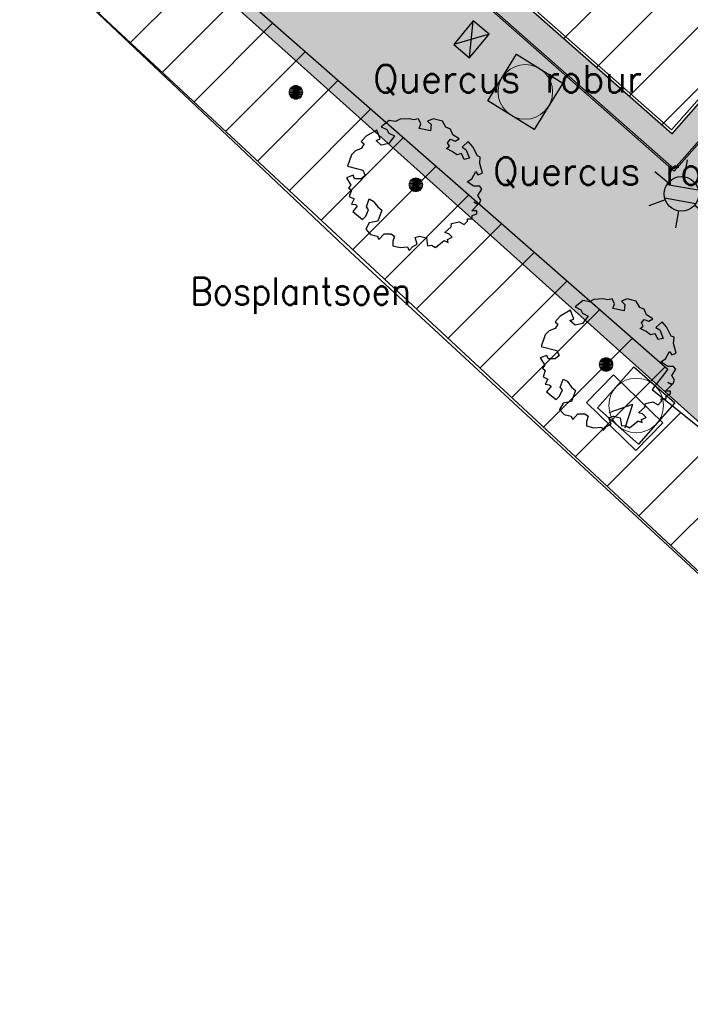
# Model space of a CAD drawing. Header units: metres. Extents: x 102852 to 106916, y 385458 to 392749.
# Tile 14 of 47: x 105008 to 105032, y 388115 to 388151. Entities that reach past the tile are written whole.
import ezdxf
from ezdxf.enums import TextEntityAlignment as Align

# ---------------------------------------------------------------- set-up
doc = ezdxf.new("R2010")
doc.units = ezdxf.units.M
for name, color, linetype, lineweight in [('0-ATLETIEK', 31, 'Continuous', 30), ('0-BEPLANTING', 14, 'Continuous', 30), ('0-VERHARDING', 9, 'Continuous', 30), ('_alg-maatvoering', 7, 'Continuous', 0), ('B-WE-GR-BOOM-S', 90, 'Continuous', 30), ('B-WE-GR-STRUIK-G', 90, 'Continuous', 13), ('B-WE-IE-OV-LICHTMAST-S', 40, 'Continuous', 30), ('B-WE-KL-DATA_CAI_KAST-S', 90, 'Continuous', 30), ('B-WE-RI-HWA_KOLK_STRAATKOLK-S', 150, 'Continuous', 30), ('B-WE-RI-INSPECTIEPUT_ALGEMEEN-S', 7, 'Continuous', 30), ('Bomen', 84, 'Continuous', 0), ('Boomsoort', 10, 'Continuous', 0), ('X-XX-AL-TEKENBLAD_HULPLIJN-G', 31, 'Continuous', 25)]:
    doc.layers.add(name, color=color, linetype=linetype, lineweight=lineweight)
doc.layers.add('B-10', color=60, linetype='Continuous')
doc.layers.add('B-6', color=60, linetype='Continuous')
doc.styles.add('NLCS-ISO', font='NLCS-ISO.ttf')
doc.styles.add('NLCS-ISO-M200-T25', font='NLCS-ISO.ttf', dxfattribs={"height": 0.5})
doc.styles.add('Style-STANDARD', font='STANDARD.shx')
doc.styles.add('Style-txt', font='txt.shx')

# ---------------------------------------------------------------- blocks, each defined once
blk = doc.blocks.new('Straatkolk 300x450')
at = {"layer": 'B-WE-RI-HWA_KOLK_STRAATKOLK-S'}
for p, q in [((-1.125, -0.75), (1.125, 0.75)), ((1.125, -0.75), (-1.125, 0.75))]:
    blk.add_line(p, q, dxfattribs=at)
blk.add_3dface([(-1.125, -0.75), (1.125, -0.75), (1.125, 0.75), (-1.125, 0.75)], dxfattribs=at)
blk = doc.blocks.new('B-SRI-PUT_VWA-SO')
at = {"lineweight": 0}
blk.add_circle((0, 0), 2, dxfattribs=at)
blk.add_3dface([(-2, 2), (2, 2), (2, -2), (-2, -2)])
blk.add_3dface([(2, -2), (2, 2), (-2, 2), (-2, -2)], dxfattribs=at)
blk = doc.blocks.new('SGR-BOOM_06_8')
at = {"linetype": 'Continuous', "flags": 128}
blk.add_lwpolyline([(2.698, 3.52), (2.53, 3.939), (2.197, 4.064), (1.945, 4.524), (1.273, 4.692), (0.855, 4.524), (1.108, 4.273), (1.064, 3.812), (0.228, 3.98), (0.352, 4.315), (0.184, 4.692), (-0.15, 4.609), (-0.486, 4.692), (-1.155, 4.65), (-1.491, 4.483), (-1.952, 4.565), (-2.539, 4.105), (-2.12, 3.896), (-1.994, 3.644), (-1.575, 3.435), (-1.994, 2.89), (-2.539, 2.766), (-2.915, 3.099), (-2.62, 3.217), (-2.873, 3.855), (-3.628, 3.435), (-4.004, 3.016), (-3.794, 2.848), (-4.004, 2.514), (-4.425, 2.346), (-4.717, 2.054), (-5.01, 1.214), (-3.88, 0.921), (-3.712, 0.544), (-4.004, 0.293), (-4.507, 0.293), (-4.602, 0.556), (-5.093, 0.376), (-4.758, -0.168), (-4.925, -0.377), (-4.717, -0.545), (-4.884, -1.006), (-4.532, -1.182), (-4.717, -1.551), (-4.424, -1.592), (-4.293, -1.707), (-4.619, -2.107), (-3.921, -2.682), (-3.668, -2.431), (-3.46, -1.97), (-3.627, -1.761), (-3.419, -1.174), (-3.124, -1.342), (-2.788, -1.761), (-2.496, -2.01), (-2.788, -2.808), (-3.419, -2.932), (-3.668, -3.394), (-3.333, -3.771), (-2.832, -3.897), (-2.769, -4.022), (-2.706, -4.148), (-2.328, -3.729), (-1.826, -3.729), (-1.575, -3.897), (-1.699, -4.273), (-1.699, -4.609), (-1.154, -4.736), (-0.61, -4.692), (-0.486, -4.945), (-0.233, -4.65), (0.101, -4.483), (-0.059, -4.007), (0.269, -3.896), (0.773, -4.023), (0.856, -4.609), (1.149, -4.565), (1.442, -4.736), (2.071, -4.232), (2.365, -4.356), (2.322, -4.147), (2.657, -3.98), (2.406, -3.728), (2.113, -3.644), (2.574, -3.226), (2.615, -2.975), (3.16, -2.848), (3.538, -3.058), (3.787, -2.807), (3.77, -2.633), (4.123, -2.633), (4.123, -2.387), (4.459, -2.263), (4.459, -2.054), (4.082, -2.054), (4.543, -1.591), (4.25, -1.425), (4.627, -1.55), (4.752, -1.257), (4.543, -0.921), (4.835, -0.461), (4.668, -0.252), (4.25, -0.252), (3.746, 0.085), (4.082, 0.294), (4.375, 0.838), (4.543, 0.589), (4.876, 0.713), (4.667, 1.425), (4.711, 1.886), (4.5, 1.97), (4.164, 2.64), (3.828, 3.013), (3.374, 2.604), (3.663, 2.431), (3.914, 1.802), (3.537, 1.718), (3.327, 2.136), (2.991, 2.054), (2.657, 2.305), (2.238, 2.514), (2.447, 2.682), (2.321, 2.932), (2.53, 3.184), (2.866, 3.059), (3.159, 3.227)], close=True, dxfattribs=at)
blk.add_circle((0, 0), 0.15)
at = {"style": 'NLCS-ISO-M200-T25'}
blk.add_attdef('TYPE', (0, 0), '', height=1.8, dxfattribs=at)
blk = doc.blocks.new('SKL-DATA_TERREINKAST-SO_4')
for q in [(-0.819, 0.805), (0.819, 0.805)]:
    blk.add_line((0, -0.843), q)
blk.add_3dface([(2.52, 1.412), (-2.52, 1.412), (-2.52, -1.412), (2.52, -1.412)])
at = {"style": 'NLCS-ISO'}
blk.add_attdef('TYPE', text='', height=1.75, rotation=360, dxfattribs=at).set_placement((-0.172, 3.443), align=Align.MIDDLE_CENTER)
blk = doc.blocks.new('B-SIE-WEG_LICHTMAST-SO_4_1')
at = {"ltscale": 0.1}
for p, q in [((0, 1.266), (0, 2.531)), ((-1.096, 0.633), (-2.192, 1.266)), ((1.096, 0.633), (2.192, 1.266)), ((-1.096, -0.633), (-2.192, -1.266)), ((1.096, -0.633), (2.192, -1.266)), ((0, -1.266), (0, -2.531))]:
    blk.add_line(p, q, dxfattribs=at)
at = {"flags": 128}
for points in [[(-1.163, 0.5), (1.163, 0.5)], [(-1.163, -0.5), (1.163, -0.5)]]:
    blk.add_lwpolyline(points, dxfattribs=at)
at = {"ltscale": 0.1}
blk.add_circle((0, 0), 1.266, dxfattribs=at)
at = {"style": 'NLCS-ISO'}
blk.add_attdef('TYPE', text='', height=1.8, dxfattribs=at).set_placement((0, 2.531), align=Align.BOTTOM_CENTER)
blk = doc.blocks.new('SKL-DATA_TERREINKAST-SO_4_1')
for q in [(-0.819, 0.805), (0.819, 0.805)]:
    blk.add_line((0, -0.843), q)
blk.add_3dface([(2.52, 1.412), (-2.52, 1.412), (-2.52, -1.412), (2.52, -1.412)])
at = {"style": 'NLCS-ISO'}
blk.add_attdef('TYPE', text='', height=1.75, rotation=360, dxfattribs=at).set_placement((-0.172, 3.443), align=Align.MIDDLE_CENTER)
blk = doc.blocks.new('MPOLYGON_262')
at = {"layer": 'Bomen', "flags": 128}
for points in [[(105022.108, 388145.251), (105022.103, 388145.202), (105022.603, 388145.202)], [(105022.103, 388145.202), (105022.108, 388145.153), (105022.598, 388145.153)], [(105022.103, 388145.202), (105022.603, 388145.202), (105022.598, 388145.153)], [(105022.122, 388145.298), (105022.108, 388145.251), (105022.598, 388145.251)], [(105022.108, 388145.251), (105022.598, 388145.251), (105022.603, 388145.202)], [(105022.108, 388145.153), (105022.122, 388145.106), (105022.584, 388145.106)], [(105022.108, 388145.153), (105022.598, 388145.153), (105022.584, 388145.106)], [(105022.145, 388145.341), (105022.122, 388145.298), (105022.584, 388145.298)], [(105022.122, 388145.298), (105022.584, 388145.298), (105022.598, 388145.251)], [(105022.122, 388145.106), (105022.145, 388145.063), (105022.561, 388145.063)], [(105022.122, 388145.106), (105022.584, 388145.106), (105022.561, 388145.063)], [(105022.176, 388145.379), (105022.145, 388145.341), (105022.561, 388145.341)], [(105022.145, 388145.341), (105022.561, 388145.341), (105022.584, 388145.298)], [(105022.214, 388145.41), (105022.176, 388145.379), (105022.53, 388145.379)], [(105022.176, 388145.379), (105022.53, 388145.379), (105022.561, 388145.341)], [(105022.257, 388145.433), (105022.214, 388145.41), (105022.492, 388145.41)], [(105022.214, 388145.41), (105022.492, 388145.41), (105022.53, 388145.379)], [(105022.304, 388145.447), (105022.257, 388145.433), (105022.448, 388145.433)], [(105022.257, 388145.433), (105022.448, 388145.433), (105022.492, 388145.41)], [(105022.353, 388145.452), (105022.304, 388145.447), (105022.402, 388145.447)], [(105022.304, 388145.447), (105022.402, 388145.447), (105022.448, 388145.433)], [(105022.145, 388145.063), (105022.176, 388145.025), (105022.53, 388145.025)], [(105022.145, 388145.063), (105022.561, 388145.063), (105022.53, 388145.025)], [(105022.176, 388145.025), (105022.214, 388144.994), (105022.492, 388144.994)], [(105022.176, 388145.025), (105022.53, 388145.025), (105022.492, 388144.994)], [(105022.214, 388144.994), (105022.257, 388144.971), (105022.448, 388144.971)], [(105022.214, 388144.994), (105022.492, 388144.994), (105022.448, 388144.971)], [(105022.257, 388144.971), (105022.304, 388144.957), (105022.402, 388144.957)], [(105022.257, 388144.971), (105022.448, 388144.971), (105022.402, 388144.957)], [(105022.304, 388144.957), (105022.402, 388144.957), (105022.353, 388144.952)]]:
    blk.add_lwpolyline(points, close=True, dxfattribs=at)
at = {"layer": 'Bomen', "color": 74, "true_color": 0x55aa00, "flags": 128}
for points in [[(105022.103, 388145.202), (105022.108, 388145.251)], [(105022.108, 388145.153), (105022.103, 388145.202)], [(105022.108, 388145.251), (105022.122, 388145.298)], [(105022.122, 388145.106), (105022.108, 388145.153)], [(105022.122, 388145.298), (105022.145, 388145.341)], [(105022.145, 388145.063), (105022.122, 388145.106)], [(105022.145, 388145.341), (105022.176, 388145.379)], [(105022.176, 388145.379), (105022.214, 388145.41)], [(105022.214, 388145.41), (105022.257, 388145.433)], [(105022.257, 388145.433), (105022.304, 388145.447)], [(105022.304, 388145.447), (105022.353, 388145.452)], [(105022.353, 388145.452), (105022.402, 388145.447)], [(105022.402, 388145.447), (105022.448, 388145.433)], [(105022.448, 388145.433), (105022.492, 388145.41)], [(105022.492, 388145.41), (105022.53, 388145.379)], [(105022.53, 388145.379), (105022.561, 388145.341)], [(105022.561, 388145.341), (105022.584, 388145.298)], [(105022.584, 388145.106), (105022.561, 388145.063)], [(105022.584, 388145.298), (105022.598, 388145.251)], [(105022.598, 388145.153), (105022.584, 388145.106)], [(105022.598, 388145.251), (105022.603, 388145.202)], [(105022.603, 388145.202), (105022.598, 388145.153)], [(105022.176, 388145.025), (105022.145, 388145.063)], [(105022.214, 388144.994), (105022.176, 388145.025)], [(105022.257, 388144.971), (105022.214, 388144.994)], [(105022.304, 388144.957), (105022.257, 388144.971)], [(105022.353, 388144.952), (105022.304, 388144.957)], [(105022.402, 388144.957), (105022.353, 388144.952)], [(105022.448, 388144.971), (105022.402, 388144.957)], [(105022.492, 388144.994), (105022.448, 388144.971)], [(105022.53, 388145.025), (105022.492, 388144.994)], [(105022.561, 388145.063), (105022.53, 388145.025)]]:
    blk.add_lwpolyline(points, dxfattribs=at)
at = {"layer": 'Bomen'}
for points in [[(105022.108, 388145.251), (105022.103, 388145.202), (105022.603, 388145.202)], [(105022.122, 388145.298), (105022.108, 388145.251), (105022.598, 388145.251)], [(105022.108, 388145.251), (105022.598, 388145.251), (105022.603, 388145.202)], [(105022.145, 388145.341), (105022.122, 388145.298), (105022.584, 388145.298)], [(105022.122, 388145.298), (105022.584, 388145.298), (105022.598, 388145.251)], [(105022.176, 388145.379), (105022.145, 388145.341), (105022.561, 388145.341)], [(105022.145, 388145.341), (105022.561, 388145.341), (105022.584, 388145.298)], [(105022.214, 388145.41), (105022.176, 388145.379), (105022.53, 388145.379)], [(105022.176, 388145.379), (105022.53, 388145.379), (105022.561, 388145.341)], [(105022.257, 388145.433), (105022.214, 388145.41), (105022.492, 388145.41)], [(105022.214, 388145.41), (105022.492, 388145.41), (105022.53, 388145.379)], [(105022.304, 388145.447), (105022.257, 388145.433), (105022.448, 388145.433)], [(105022.257, 388145.433), (105022.448, 388145.433), (105022.492, 388145.41)], [(105022.353, 388145.452), (105022.304, 388145.447), (105022.402, 388145.447)], [(105022.304, 388145.447), (105022.402, 388145.447), (105022.448, 388145.433)]]:
    blk.add_solid(points, dxfattribs=at)
at = {"layer": 'Bomen', "extrusion": (0, 0, -1)}
for points in [[(-105022.103, 388145.202), (-105022.108, 388145.153), (-105022.598, 388145.153)], [(-105022.103, 388145.202), (-105022.603, 388145.202), (-105022.598, 388145.153)], [(-105022.108, 388145.153), (-105022.122, 388145.106), (-105022.584, 388145.106)], [(-105022.108, 388145.153), (-105022.598, 388145.153), (-105022.584, 388145.106)], [(-105022.122, 388145.106), (-105022.145, 388145.063), (-105022.561, 388145.063)], [(-105022.122, 388145.106), (-105022.584, 388145.106), (-105022.561, 388145.063)], [(-105022.145, 388145.063), (-105022.176, 388145.025), (-105022.53, 388145.025)], [(-105022.145, 388145.063), (-105022.561, 388145.063), (-105022.53, 388145.025)], [(-105022.176, 388145.025), (-105022.214, 388144.994), (-105022.492, 388144.994)], [(-105022.176, 388145.025), (-105022.53, 388145.025), (-105022.492, 388144.994)], [(-105022.214, 388144.994), (-105022.257, 388144.971), (-105022.448, 388144.971)], [(-105022.214, 388144.994), (-105022.492, 388144.994), (-105022.448, 388144.971)], [(-105022.257, 388144.971), (-105022.304, 388144.957), (-105022.402, 388144.957)], [(-105022.257, 388144.971), (-105022.448, 388144.971), (-105022.402, 388144.957)], [(-105022.304, 388144.957), (-105022.402, 388144.957), (-105022.353, 388144.952)]]:
    blk.add_solid(points, dxfattribs=at)
blk = doc.blocks.new('MPOLYGON_412')
at = {"layer": 'Bomen', "flags": 128}
for points in [[(105017.752, 388148.722), (105017.729, 388148.679), (105018.191, 388148.679)], [(105017.783, 388148.76), (105017.752, 388148.722), (105018.168, 388148.722)], [(105017.752, 388148.722), (105018.168, 388148.722), (105018.191, 388148.679)], [(105017.821, 388148.791), (105017.783, 388148.76), (105018.137, 388148.76)], [(105017.783, 388148.76), (105018.137, 388148.76), (105018.168, 388148.722)], [(105017.864, 388148.815), (105017.821, 388148.791), (105018.099, 388148.791)], [(105017.821, 388148.791), (105018.099, 388148.791), (105018.137, 388148.76)], [(105017.911, 388148.829), (105017.864, 388148.815), (105018.056, 388148.815)], [(105017.864, 388148.815), (105018.056, 388148.815), (105018.099, 388148.791)], [(105017.96, 388148.834), (105017.911, 388148.829), (105018.009, 388148.829)], [(105017.911, 388148.829), (105018.009, 388148.829), (105018.056, 388148.815)], [(105017.715, 388148.632), (105017.71, 388148.584), (105018.21, 388148.584)], [(105017.71, 388148.584), (105017.715, 388148.535), (105018.205, 388148.535)], [(105017.71, 388148.584), (105018.21, 388148.584), (105018.205, 388148.535)], [(105017.729, 388148.679), (105017.715, 388148.632), (105018.205, 388148.632)], [(105017.715, 388148.632), (105018.205, 388148.632), (105018.21, 388148.584)], [(105017.715, 388148.535), (105017.729, 388148.488), (105018.191, 388148.488)], [(105017.715, 388148.535), (105018.205, 388148.535), (105018.191, 388148.488)], [(105017.729, 388148.679), (105018.191, 388148.679), (105018.205, 388148.632)], [(105017.729, 388148.488), (105017.752, 388148.445), (105018.168, 388148.445)], [(105017.729, 388148.488), (105018.191, 388148.488), (105018.168, 388148.445)], [(105017.752, 388148.445), (105017.783, 388148.407), (105018.137, 388148.407)], [(105017.752, 388148.445), (105018.168, 388148.445), (105018.137, 388148.407)], [(105017.783, 388148.407), (105017.821, 388148.376), (105018.099, 388148.376)], [(105017.783, 388148.407), (105018.137, 388148.407), (105018.099, 388148.376)], [(105017.821, 388148.376), (105017.864, 388148.353), (105018.056, 388148.353)], [(105017.821, 388148.376), (105018.099, 388148.376), (105018.056, 388148.353)], [(105017.864, 388148.353), (105017.911, 388148.338), (105018.009, 388148.338)], [(105017.864, 388148.353), (105018.056, 388148.353), (105018.009, 388148.338)], [(105017.911, 388148.338), (105018.009, 388148.338), (105017.96, 388148.334)]]:
    blk.add_lwpolyline(points, close=True, dxfattribs=at)
at = {"layer": 'Bomen', "color": 74, "true_color": 0x55aa00, "flags": 128}
for points in [[(105017.729, 388148.679), (105017.752, 388148.722)], [(105017.752, 388148.722), (105017.783, 388148.76)], [(105017.783, 388148.76), (105017.821, 388148.791)], [(105017.821, 388148.791), (105017.864, 388148.815)], [(105017.864, 388148.815), (105017.911, 388148.829)], [(105017.911, 388148.829), (105017.96, 388148.834)], [(105017.96, 388148.834), (105018.009, 388148.829)], [(105018.009, 388148.829), (105018.056, 388148.815)], [(105018.056, 388148.815), (105018.099, 388148.791)], [(105018.099, 388148.791), (105018.137, 388148.76)], [(105018.137, 388148.76), (105018.168, 388148.722)], [(105018.168, 388148.722), (105018.191, 388148.679)], [(105017.71, 388148.584), (105017.715, 388148.632)], [(105017.715, 388148.535), (105017.71, 388148.584)], [(105017.715, 388148.632), (105017.729, 388148.679)], [(105017.729, 388148.488), (105017.715, 388148.535)], [(105017.752, 388148.445), (105017.729, 388148.488)], [(105017.783, 388148.407), (105017.752, 388148.445)], [(105017.821, 388148.376), (105017.783, 388148.407)], [(105017.864, 388148.353), (105017.821, 388148.376)], [(105017.911, 388148.338), (105017.864, 388148.353)], [(105018.056, 388148.353), (105018.009, 388148.338)], [(105018.099, 388148.376), (105018.056, 388148.353)], [(105018.137, 388148.407), (105018.099, 388148.376)], [(105018.168, 388148.445), (105018.137, 388148.407)], [(105018.191, 388148.488), (105018.168, 388148.445)], [(105018.191, 388148.679), (105018.205, 388148.632)], [(105018.205, 388148.535), (105018.191, 388148.488)], [(105018.205, 388148.632), (105018.21, 388148.584)], [(105018.21, 388148.584), (105018.205, 388148.535)], [(105017.96, 388148.334), (105017.911, 388148.338)], [(105018.009, 388148.338), (105017.96, 388148.334)]]:
    blk.add_lwpolyline(points, dxfattribs=at)
at = {"layer": 'Bomen'}
for points in [[(105017.752, 388148.722), (105017.729, 388148.679), (105018.191, 388148.679)], [(105017.783, 388148.76), (105017.752, 388148.722), (105018.168, 388148.722)], [(105017.752, 388148.722), (105018.168, 388148.722), (105018.191, 388148.679)], [(105017.821, 388148.791), (105017.783, 388148.76), (105018.137, 388148.76)], [(105017.783, 388148.76), (105018.137, 388148.76), (105018.168, 388148.722)], [(105017.864, 388148.815), (105017.821, 388148.791), (105018.099, 388148.791)], [(105017.821, 388148.791), (105018.099, 388148.791), (105018.137, 388148.76)], [(105017.911, 388148.829), (105017.864, 388148.815), (105018.056, 388148.815)], [(105017.864, 388148.815), (105018.056, 388148.815), (105018.099, 388148.791)], [(105017.96, 388148.834), (105017.911, 388148.829), (105018.009, 388148.829)], [(105017.911, 388148.829), (105018.009, 388148.829), (105018.056, 388148.815)], [(105017.715, 388148.632), (105017.71, 388148.584), (105018.21, 388148.584)], [(105017.729, 388148.679), (105017.715, 388148.632), (105018.205, 388148.632)], [(105017.715, 388148.632), (105018.205, 388148.632), (105018.21, 388148.584)], [(105017.729, 388148.679), (105018.191, 388148.679), (105018.205, 388148.632)]]:
    blk.add_solid(points, dxfattribs=at)
at = {"layer": 'Bomen', "extrusion": (0, 0, -1)}
for points in [[(-105017.71, 388148.584), (-105017.715, 388148.535), (-105018.205, 388148.535)], [(-105017.71, 388148.584), (-105018.21, 388148.584), (-105018.205, 388148.535)], [(-105017.715, 388148.535), (-105017.729, 388148.488), (-105018.191, 388148.488)], [(-105017.715, 388148.535), (-105018.205, 388148.535), (-105018.191, 388148.488)], [(-105017.729, 388148.488), (-105017.752, 388148.445), (-105018.168, 388148.445)], [(-105017.729, 388148.488), (-105018.191, 388148.488), (-105018.168, 388148.445)], [(-105017.752, 388148.445), (-105017.783, 388148.407), (-105018.137, 388148.407)], [(-105017.752, 388148.445), (-105018.168, 388148.445), (-105018.137, 388148.407)], [(-105017.783, 388148.407), (-105017.821, 388148.376), (-105018.099, 388148.376)], [(-105017.783, 388148.407), (-105018.137, 388148.407), (-105018.099, 388148.376)], [(-105017.821, 388148.376), (-105017.864, 388148.353), (-105018.056, 388148.353)], [(-105017.821, 388148.376), (-105018.099, 388148.376), (-105018.056, 388148.353)], [(-105017.864, 388148.353), (-105017.911, 388148.338), (-105018.009, 388148.338)], [(-105017.864, 388148.353), (-105018.056, 388148.353), (-105018.009, 388148.338)], [(-105017.911, 388148.338), (-105018.009, 388148.338), (-105017.96, 388148.334)]]:
    blk.add_solid(points, dxfattribs=at)
blk = doc.blocks.new('MPOLYGON_413')
at = {"layer": 'Bomen', "flags": 128}
for points in [[(105029.069, 388138.673), (105029.064, 388138.624), (105029.564, 388138.624)], [(105029.064, 388138.624), (105029.069, 388138.576), (105029.559, 388138.576)], [(105029.064, 388138.624), (105029.564, 388138.624), (105029.559, 388138.576)], [(105029.083, 388138.72), (105029.069, 388138.673), (105029.559, 388138.673)], [(105029.069, 388138.673), (105029.559, 388138.673), (105029.564, 388138.624)], [(105029.106, 388138.763), (105029.083, 388138.72), (105029.545, 388138.72)], [(105029.083, 388138.72), (105029.545, 388138.72), (105029.559, 388138.673)], [(105029.137, 388138.801), (105029.106, 388138.763), (105029.522, 388138.763)], [(105029.106, 388138.763), (105029.522, 388138.763), (105029.545, 388138.72)], [(105029.175, 388138.832), (105029.137, 388138.801), (105029.491, 388138.801)], [(105029.137, 388138.801), (105029.491, 388138.801), (105029.522, 388138.763)], [(105029.218, 388138.855), (105029.175, 388138.832), (105029.453, 388138.832)], [(105029.175, 388138.832), (105029.453, 388138.832), (105029.491, 388138.801)], [(105029.265, 388138.87), (105029.218, 388138.855), (105029.409, 388138.855)], [(105029.218, 388138.855), (105029.409, 388138.855), (105029.453, 388138.832)], [(105029.314, 388138.874), (105029.265, 388138.87), (105029.363, 388138.87)], [(105029.265, 388138.87), (105029.363, 388138.87), (105029.409, 388138.855)], [(105029.069, 388138.576), (105029.083, 388138.529), (105029.545, 388138.529)], [(105029.069, 388138.576), (105029.559, 388138.576), (105029.545, 388138.529)], [(105029.083, 388138.529), (105029.106, 388138.486), (105029.522, 388138.486)], [(105029.083, 388138.529), (105029.545, 388138.529), (105029.522, 388138.486)], [(105029.106, 388138.486), (105029.137, 388138.448), (105029.491, 388138.448)], [(105029.106, 388138.486), (105029.522, 388138.486), (105029.491, 388138.448)], [(105029.137, 388138.448), (105029.175, 388138.417), (105029.453, 388138.417)], [(105029.137, 388138.448), (105029.491, 388138.448), (105029.453, 388138.417)], [(105029.175, 388138.417), (105029.218, 388138.394), (105029.409, 388138.394)], [(105029.175, 388138.417), (105029.453, 388138.417), (105029.409, 388138.394)], [(105029.218, 388138.394), (105029.265, 388138.379), (105029.363, 388138.379)], [(105029.218, 388138.394), (105029.409, 388138.394), (105029.363, 388138.379)], [(105029.265, 388138.379), (105029.363, 388138.379), (105029.314, 388138.374)]]:
    blk.add_lwpolyline(points, close=True, dxfattribs=at)
at = {"layer": 'Bomen', "color": 74, "true_color": 0x55aa00, "flags": 128}
for points in [[(105029.064, 388138.624), (105029.069, 388138.673)], [(105029.069, 388138.576), (105029.064, 388138.624)], [(105029.069, 388138.673), (105029.083, 388138.72)], [(105029.083, 388138.72), (105029.106, 388138.763)], [(105029.106, 388138.763), (105029.137, 388138.801)], [(105029.137, 388138.801), (105029.175, 388138.832)], [(105029.175, 388138.832), (105029.218, 388138.855)], [(105029.218, 388138.855), (105029.265, 388138.87)], [(105029.265, 388138.87), (105029.314, 388138.874)], [(105029.314, 388138.874), (105029.363, 388138.87)], [(105029.363, 388138.87), (105029.409, 388138.855)], [(105029.409, 388138.855), (105029.453, 388138.832)], [(105029.453, 388138.832), (105029.491, 388138.801)], [(105029.491, 388138.801), (105029.522, 388138.763)], [(105029.522, 388138.763), (105029.545, 388138.72)], [(105029.545, 388138.72), (105029.559, 388138.673)], [(105029.559, 388138.673), (105029.564, 388138.624)], [(105029.564, 388138.624), (105029.559, 388138.576)], [(105029.083, 388138.529), (105029.069, 388138.576)], [(105029.106, 388138.486), (105029.083, 388138.529)], [(105029.137, 388138.448), (105029.106, 388138.486)], [(105029.175, 388138.417), (105029.137, 388138.448)], [(105029.218, 388138.394), (105029.175, 388138.417)], [(105029.265, 388138.379), (105029.218, 388138.394)], [(105029.314, 388138.374), (105029.265, 388138.379)], [(105029.363, 388138.379), (105029.314, 388138.374)], [(105029.409, 388138.394), (105029.363, 388138.379)], [(105029.453, 388138.417), (105029.409, 388138.394)], [(105029.491, 388138.448), (105029.453, 388138.417)], [(105029.522, 388138.486), (105029.491, 388138.448)], [(105029.545, 388138.529), (105029.522, 388138.486)], [(105029.559, 388138.576), (105029.545, 388138.529)]]:
    blk.add_lwpolyline(points, dxfattribs=at)
at = {"layer": 'Bomen'}
for points in [[(105029.069, 388138.673), (105029.064, 388138.624), (105029.564, 388138.624)], [(105029.083, 388138.72), (105029.069, 388138.673), (105029.559, 388138.673)], [(105029.069, 388138.673), (105029.559, 388138.673), (105029.564, 388138.624)], [(105029.106, 388138.763), (105029.083, 388138.72), (105029.545, 388138.72)], [(105029.083, 388138.72), (105029.545, 388138.72), (105029.559, 388138.673)], [(105029.137, 388138.801), (105029.106, 388138.763), (105029.522, 388138.763)], [(105029.106, 388138.763), (105029.522, 388138.763), (105029.545, 388138.72)], [(105029.175, 388138.832), (105029.137, 388138.801), (105029.491, 388138.801)], [(105029.137, 388138.801), (105029.491, 388138.801), (105029.522, 388138.763)], [(105029.218, 388138.855), (105029.175, 388138.832), (105029.453, 388138.832)], [(105029.175, 388138.832), (105029.453, 388138.832), (105029.491, 388138.801)], [(105029.265, 388138.87), (105029.218, 388138.855), (105029.409, 388138.855)], [(105029.218, 388138.855), (105029.409, 388138.855), (105029.453, 388138.832)], [(105029.314, 388138.874), (105029.265, 388138.87), (105029.363, 388138.87)], [(105029.265, 388138.87), (105029.363, 388138.87), (105029.409, 388138.855)]]:
    blk.add_solid(points, dxfattribs=at)
at = {"layer": 'Bomen', "extrusion": (0, 0, -1)}
for points in [[(-105029.064, 388138.624), (-105029.069, 388138.576), (-105029.559, 388138.576)], [(-105029.064, 388138.624), (-105029.564, 388138.624), (-105029.559, 388138.576)], [(-105029.069, 388138.576), (-105029.083, 388138.529), (-105029.545, 388138.529)], [(-105029.069, 388138.576), (-105029.559, 388138.576), (-105029.545, 388138.529)], [(-105029.083, 388138.529), (-105029.106, 388138.486), (-105029.522, 388138.486)], [(-105029.083, 388138.529), (-105029.545, 388138.529), (-105029.522, 388138.486)], [(-105029.106, 388138.486), (-105029.137, 388138.448), (-105029.491, 388138.448)], [(-105029.106, 388138.486), (-105029.522, 388138.486), (-105029.491, 388138.448)], [(-105029.137, 388138.448), (-105029.175, 388138.417), (-105029.453, 388138.417)], [(-105029.137, 388138.448), (-105029.491, 388138.448), (-105029.453, 388138.417)], [(-105029.175, 388138.417), (-105029.218, 388138.394), (-105029.409, 388138.394)], [(-105029.175, 388138.417), (-105029.453, 388138.417), (-105029.409, 388138.394)], [(-105029.218, 388138.394), (-105029.265, 388138.379), (-105029.363, 388138.379)], [(-105029.218, 388138.394), (-105029.409, 388138.394), (-105029.363, 388138.379)], [(-105029.265, 388138.379), (-105029.363, 388138.379), (-105029.314, 388138.374)]]:
    blk.add_solid(points, dxfattribs=at)

msp = doc.modelspace()

# ---------------------------------------------------------------- hatches: boundary and pattern name
at = {"layer": '0-ATLETIEK'}
h = msp.add_hatch(dxfattribs=at)
h.set_pattern_fill('ANSI31', color=256, scale=0.5)
h.paths.add_polyline_path([(104949.744, 388260.667), (104948.765, 388257.879), (104947.964, 388255.036), (104947.342, 388252.147), (104946.926, 388249.427), (104946.67, 388246.687), (104946.575, 388243.937), (104946.64, 388241.186), (104946.865, 388238.443), (104947.251, 388235.718), (104947.795, 388233.02), (104948.495, 388230.359), (104938.483, 388239.174), (104933.442, 388233.477), (104962.602, 388207.846), (105017.728, 388159.385), (105031.722, 388147.07), (105034.252, 388149.944), (105035.263, 388149.622), (105037.402, 388149.022), (105039.567, 388148.522), (105042.042, 388148.08), (105044.536, 388147.77), (105046.548, 388147.617), (105048.366, 388147.553), (105050.645, 388147.57), (105051.843, 388147.624), (105053.159, 388147.717), (105053.995, 388147.796), (105056.718, 388148.156), (105059.417, 388148.674), (105062.08, 388149.347), (105064.7, 388150.173), (105067.268, 388151.15), (105069.944, 388152.366), (105072.54, 388153.745), (105075.045, 388155.283), (105077.45, 388156.972), (105079.746, 388158.806), (105081.924, 388160.779), (105083.976, 388162.884), (105085.894, 388165.11), (105087.671, 388167.452), (105089.299, 388169.899), (105090.82, 388172.529), (105092.17, 388175.251), (105093.343, 388178.054), (105094.335, 388180.926), (105095.141, 388183.856), (105095.757, 388186.831), (105096.183, 388189.84), (105096.415, 388192.87), (105096.453, 388195.908), (105096.296, 388198.942), (105096, 388201.659), (105095.546, 388204.355), (105094.936, 388207.019), (105094.173, 388209.644), (105093.258, 388212.22), (105092.196, 388214.738), (105090.989, 388217.19), (105089.641, 388219.568), (105088.068, 388221.994), (105086.349, 388224.318), (105084.49, 388226.532), (105082.499, 388228.628), (105080.383, 388230.597), (105025.245, 388279.104), (105023.001, 388280.957), (105020.647, 388282.669), (105018.192, 388284.233), (105015.646, 388285.644), (105013.019, 388286.896), (105010.319, 388287.985), (105007.558, 388288.906), (105004.746, 388289.656), (105001.893, 388290.232), (104999.01, 388290.632), (104996.107, 388290.855), (104993.197, 388290.899), (104990.244, 388290.761), (104987.305, 388290.439), (104984.392, 388289.935), (104981.516, 388289.251), (104978.689, 388288.388), (104975.92, 388287.352), (104973.222, 388286.144), (104970.604, 388284.772), (104968.076, 388283.238), (104965.649, 388281.55), (104963.332, 388279.715), (104961.133, 388277.738), (104959.062, 388275.629), (104957.128, 388273.396), (104955.337, 388271.045), (104953.697, 388268.588), (104952.215, 388266.032), (104950.895, 388263.388)])
h.paths.add_polyline_path([(105017.918, 388274.838), (105018.51, 388274.352), (105010.488, 388265.156), (105019.139, 388257.529), (105020.44, 388258.99), (105062.03, 388222.393), (105060.712, 388220.92), (105069.442, 388213.17), (105077.571, 388222.31, -0.934714), (105024.482, 388164.158), (105029.017, 388169.34), (105025.947, 388172.05), (105021.351, 388166.848), (104967.876, 388213.845, -0.090112), (104959.113, 388224.907), (104961.963, 388228.175), (104997.111, 388197.258), (104995.528, 388195.385), (105003.163, 388188.865), (105007.795, 388194.163), (105000.191, 388200.845), (104998.595, 388198.97), (104966.889, 388226.841), (104985.096, 388247.451), (104985.665, 388246.937), (104989.961, 388251.891), (104988.159, 388253.422), (104987.623, 388252.883), (104966.246, 388271.616), (104968.225, 388273.436), (104970.323, 388275.117), (104972.531, 388276.651), (104974.838, 388278.031), (104977.233, 388279.251), (104979.706, 388280.305), (104982.245, 388281.188), (104984.839, 388281.896), (104987.474, 388282.427), (104990.14, 388282.776), (104992.823, 388282.944), (104995.511, 388282.928), (104998.192, 388282.729), (105000.853, 388282.348), (105003.482, 388281.787), (105006.067, 388281.049), (105008.596, 388280.136), (105011.057, 388279.053), (105013.438, 388277.805), (105015.728, 388276.398)], flags=16)
h.paths.add_polyline_path([(105050.477, 388161.654), (105060.103, 388183.363), (105061.882, 388182.576), (105062.944, 388184.559), (105064.596, 388183.614), (105066.181, 388182.558), (105067.691, 388181.398), (105069.118, 388180.137), (105070.457, 388178.783), (105071.651, 388177.403), (105072.753, 388175.949), (105073.377, 388175.001), (105073.957, 388174.024), (105074.008, 388173.938), (105073.921, 388173.889), (105051.622, 388160.491, -2.223758)], flags=0)
h.paths.add_polyline_path([(105058.156, 388173.048), (105069.256, 388173.048), (105069.256, 388175.748), (105058.156, 388175.748)], flags=8)
h.paths.add_polyline_path([(105064.337, 388193.13), (105069.602, 388202.6), (105082.903, 388195.183), (105077.632, 388185.753)], flags=0)
h.paths.add_polyline_path([(105068.229, 388192.753), (105079.329, 388192.753), (105079.329, 388195.453), (105068.229, 388195.453)], flags=8)
h.paths.add_polyline_path([(105070.339, 388195.56), (105077.839, 388195.56), (105077.839, 388197.36), (105070.339, 388197.36)], flags=8)
h.paths.add_polyline_path([(105013.98, 388218.441), (105027.137, 388218.441), (105027.137, 388221.141), (105013.98, 388221.141)], flags=8)
at = {"layer": '0-BEPLANTING', "ltscale": 0.2}
h = msp.add_hatch(dxfattribs=at)
h.set_pattern_fill('ANSI31', color=256, scale=0.1, pattern_type=2)
h.set_pattern_definition([(45, (0, 0), (-1.122532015, 1.122532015), [])])
h.paths.add_polyline_path([(105065.737, 388136.462), (105067.35, 388138.352), (105071.351, 388142.347), (105071.081, 388142.576), (105072.148, 388141.63), (105101.068, 388172.737), (105108.535, 388185.584), (105118.803, 388203.572), (105116.556, 388206.183), (105105.283, 388216.058), (105068.962, 388247.964), (105041.039, 388272.612), (105028.48, 388284.381), (105012.706, 388305.132), (104993.469, 388321.613), (105005.563, 388330.004), (105028.796, 388296.517), (105043.871, 388275.93), (105049.991, 388269.913), (105088.319, 388237.582), (105113.464, 388214.082), (105118.301, 388210.551), (105121.361, 388206.818), (105120.522, 388203.662), (105101.899, 388171.82), (105076.595, 388144.271), (105049.734, 388115.215), (105008.947, 388153.16), (105008.619, 388152.827), (105008.36, 388153.037), (105010.81, 388155.895), (105014.58, 388152.596), (105014.956, 388153.014), (105031.58, 388138.45), (105031.007, 388137.708), (105033.349, 388135.83), (105049.124, 388121.946), (105062.799, 388137.552), (105063.537, 388138.393)])
at = {"layer": '0-VERHARDING', "ltscale": 0.2}
h = msp.add_hatch(color=256, dxfattribs=at)
h.paths.add_polyline_path([(105013.944, 388159.642), (105010.841, 388156.124), (105033.359, 388135.941), (105039.033, 388142.389), (105048.368, 388134.175), (105053.786, 388140.331), (105056.814, 388137.667), (105059.669, 388140.911), (105061.119, 388139.635), (105067.53, 388146.936), (105071.59, 388143.375), (105073.62, 388145.681), (105067.664, 388150.922), (105069.916, 388151.946), (105072.205, 388153.141), (105074.427, 388154.458), (105076.575, 388155.892), (105078.642, 388157.441), (105080.657, 388159.12), (105082.687, 388161.022), (105084.603, 388163.039), (105086.399, 388165.164), (105088.068, 388167.39), (105089.605, 388169.708), (105091.138, 388172.359), (105092.498, 388175.102), (105093.68, 388177.926), (105094.679, 388180.82), (105095.49, 388183.772), (105096.112, 388186.77), (105096.54, 388189.801), (105096.774, 388192.854), (105096.812, 388195.915), (105096.655, 388198.971), (105096.356, 388201.709), (105095.899, 388204.425), (105095.285, 388207.11), (105094.516, 388209.754), (105093.594, 388212.35), (105092.523, 388214.887), (105091.307, 388217.358), (105089.949, 388219.755), (105088.364, 388222.199), (105086.632, 388224.541), (105084.759, 388226.772), (105082.752, 388228.884), (105080.621, 388230.867), (105025.483, 388279.374), (105023.221, 388281.241), (105020.849, 388282.966), (105018.376, 388284.543), (105015.811, 388285.964), (105013.163, 388287.226), (105010.444, 388288.323), (105007.661, 388289.251), (105004.828, 388290.007), (105001.953, 388290.587), (104999.048, 388290.99), (104996.124, 388291.214), (104993.191, 388291.259), (104990.216, 388291.12), (104987.255, 388290.796), (104984.32, 388290.288), (104981.422, 388289.598), (104978.573, 388288.729), (104975.784, 388287.685), (104973.065, 388286.468), (104970.427, 388285.085), (104967.88, 388283.54), (104965.434, 388281.839), (104963.099, 388279.99), (104960.884, 388277.998), (104958.797, 388275.872), (104956.848, 388273.622), (104955.043, 388271.254), (104953.391, 388268.777), (104951.897, 388266.202), (104950.568, 388263.539), (104949.408, 388260.797), (104948.422, 388257.988), (104947.614, 388255.122), (104946.987, 388252.212), (104946.577, 388249.541), (104946.32, 388246.851), (104946.216, 388244.151), (104946.27, 388241.373), (104943.248, 388237.934), (104938.281, 388242.269), (104930.386, 388233.243), (105004.789, 388167.835)])
h.paths.add_polyline_path([(104948.765, 388257.879), (104949.744, 388260.667), (104950.895, 388263.388), (104952.215, 388266.032), (104953.697, 388268.588), (104955.337, 388271.045), (104957.128, 388273.396), (104959.062, 388275.629), (104961.133, 388277.738), (104963.332, 388279.715), (104965.649, 388281.55), (104968.076, 388283.238), (104970.604, 388284.772), (104973.222, 388286.144), (104975.92, 388287.352), (104978.689, 388288.388), (104981.516, 388289.251), (104984.392, 388289.935), (104987.305, 388290.439), (104990.244, 388290.761), (104993.197, 388290.899), (104996.107, 388290.855), (104999.01, 388290.632), (105001.893, 388290.232), (105004.746, 388289.656), (105007.558, 388288.906), (105010.319, 388287.985), (105013.019, 388286.896), (105015.646, 388285.644), (105018.192, 388284.233), (105020.647, 388282.669), (105023.001, 388280.957), (105025.245, 388279.104), (105080.383, 388230.597), (105082.499, 388228.628), (105084.49, 388226.532), (105086.349, 388224.318), (105088.068, 388221.994), (105089.641, 388219.568), (105090.989, 388217.19), (105092.196, 388214.738), (105093.258, 388212.22), (105094.173, 388209.644), (105094.936, 388207.019), (105095.546, 388204.355), (105096, 388201.659), (105096.296, 388198.942), (105096.453, 388195.908), (105096.415, 388192.87), (105096.183, 388189.84), (105095.757, 388186.831), (105095.141, 388183.856), (105094.335, 388180.926), (105093.343, 388178.054), (105092.17, 388175.251), (105090.82, 388172.529), (105089.299, 388169.899), (105087.671, 388167.452), (105085.894, 388165.11), (105083.976, 388162.884), (105081.924, 388160.779), (105079.746, 388158.806), (105077.45, 388156.972), (105075.045, 388155.283), (105072.54, 388153.745), (105069.944, 388152.366), (105067.268, 388151.15), (105064.7, 388150.173), (105062.08, 388149.347), (105059.417, 388148.674), (105056.718, 388148.156), (105053.995, 388147.796), (105053.159, 388147.717), (105051.843, 388147.624), (105050.645, 388147.57), (105048.366, 388147.553), (105046.548, 388147.617), (105044.536, 388147.77), (105042.042, 388148.08), (105039.567, 388148.522), (105037.402, 388149.022), (105035.263, 388149.622), (105034.252, 388149.944), (105031.722, 388147.07), (105017.728, 388159.385), (104962.602, 388207.846), (104933.442, 388233.477), (104938.483, 388239.174), (104948.495, 388230.359), (104947.795, 388233.02), (104947.251, 388235.718), (104946.865, 388238.443), (104946.64, 388241.186), (104946.575, 388243.937), (104946.67, 388246.687), (104946.926, 388249.427), (104947.342, 388252.147), (104947.964, 388255.036)], flags=16)

# ---------------------------------------------------------------- linework, layer by layer
at = {"layer": 'B-10', "linetype": 'Continuous', "lineweight": 9}
for p, q in [((105031.722, 388147.07), (105017.728, 388159.385)), ((105017.794, 388159.46), (105031.713, 388147.211)), ((105034.22, 388150.06), (105031.713, 388147.211)), ((105034.252, 388149.944), (105031.722, 388147.07))]:
    msp.add_line(p, q, dxfattribs=at)
at = {"layer": 'B-6', "linetype": 'Continuous', "lineweight": 9}
for p, q in [((105014.85, 388160.731), (105031.802, 388145.781)), ((105031.807, 388145.697), (105014.857, 388160.645)), ((105031.802, 388145.781), (105035.2, 388149.641)), ((105031.807, 388145.697), (105035.263, 388149.622))]:
    msp.add_line(p, q, dxfattribs=at)
at = {"layer": 'B-WE-GR-STRUIK-G', "flags": 128}
msp.add_lwpolyline([(105008.947, 388153.16), (105019.949, 388142.751), (105031.093, 388132.448), (105049.734, 388115.215)], dxfattribs=at)
at = {"layer": 'Defpoints', "flags": 128}
for points in [[(105118.301, 388210.551), (105121.361, 388206.818), (105120.522, 388203.662), (105101.899, 388171.82), (105076.595, 388144.271), (105049.734, 388115.215), (105008.947, 388153.16), (105008.619, 388152.827), (105008.36, 388153.037), (105010.81, 388155.895), (105014.58, 388152.596), (105014.956, 388153.014), (105031.58, 388138.45), (105031.007, 388137.708), (105033.349, 388135.83), (105049.124, 388121.946), (105062.799, 388137.552), (105063.537, 388138.393), (105065.737, 388136.462)], [(105101.899, 388171.82), (105076.595, 388144.271), (105049.734, 388115.215), (105008.947, 388153.16), (105008.619, 388152.827), (105008.36, 388153.037), (105010.81, 388155.895), (105014.58, 388152.596), (105014.956, 388153.014), (105031.58, 388138.45), (105031.007, 388137.708), (105033.349, 388135.83), (105049.124, 388121.946), (105062.799, 388137.552), (105063.537, 388138.393), (105065.737, 388136.462), (105067.35, 388138.352), (105071.351, 388142.347), (105071.081, 388142.576), (105072.148, 388141.63), (105101.068, 388172.737)]]:
    msp.add_lwpolyline(points, dxfattribs=at)
at = {"layer": 'X-XX-AL-TEKENBLAD_HULPLIJN-G'}
for points in [[(105069.944, 388152.366), (105067.268, 388151.15), (105064.7, 388150.173), (105062.08, 388149.347), (105059.417, 388148.674), (105056.718, 388148.156), (105053.995, 388147.796), (105053.159, 388147.717), (105051.843, 388147.624), (105050.645, 388147.57), (105048.366, 388147.553), (105046.548, 388147.617), (105044.536, 388147.77), (105042.042, 388148.08), (105039.567, 388148.522), (105037.402, 388149.022), (105035.263, 388149.622), (105034.252, 388149.944), (105031.722, 388147.07), (105017.728, 388159.385)], [(105010.841, 388156.124), (105033.359, 388135.941), (105039.033, 388142.389), (105048.368, 388134.175), (105053.786, 388140.331), (105056.814, 388137.667), (105059.669, 388140.911), (105061.119, 388139.635), (105067.53, 388146.936), (105071.59, 388143.375), (105073.62, 388145.681), (105067.664, 388150.922), (105069.916, 388151.946)]]:
    msp.add_lwpolyline(points, dxfattribs=at)

# ---------------------------------------------------------------- block references
at = {"layer": 'B-WE-GR-BOOM-S', "xscale": 0.5, "yscale": 0.5, "zscale": 0.5, "rotation": 360}
for p in [(105022.354, 388145.273), (105029.448, 388138.682)]:
    msp.add_blockref('SGR-BOOM_06_8', p, dxfattribs=at)
at = {"layer": 'B-WE-IE-OV-LICHTMAST-S', "xscale": 0.4999999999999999, "yscale": 0.4999999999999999, "zscale": 0.4999999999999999, "rotation": 349.9999999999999}
msp.add_blockref('B-SIE-WEG_LICHTMAST-SO_4_1', (105032.074, 388144.867), dxfattribs=at)
at = {"layer": 'B-WE-KL-DATA_CAI_KAST-S', "xscale": 0.5, "yscale": 0.5, "zscale": 0.5, "rotation": 135.7885252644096}
for name, p in [('SKL-DATA_TERREINKAST-SO_4', (105029.991, 388136.866)), ('SKL-DATA_TERREINKAST-SO_4_1', (105029.991, 388136.866, 0.134))]:
    msp.add_blockref(name, p, dxfattribs=at)
at = {"layer": 'B-WE-RI-HWA_KOLK_STRAATKOLK-S', "xscale": 0.5, "yscale": 0.5, "zscale": 0.5, "rotation": 50.31663854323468}
msp.add_blockref('Straatkolk 300x450', (105024.384, 388150.524), dxfattribs=at)
at = {"layer": 'B-WE-RI-INSPECTIEPUT_ALGEMEEN-S'}
for p, xscale, yscale, zscale, rotation in [((105026.359, 388148.6), 0.4999999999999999, 0.4999999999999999, 0.4999999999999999, 58.30823520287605), ((105026.359, 388148.6, 0.134), 0.4999999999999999, 0.4999999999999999, 0.4999999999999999, 58.30823520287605), ((105030.416, 388137.127), 0.5, 0.5, 0.5, 48.65323933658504), ((105030.416, 388137.127, 0.134), 0.5, 0.5, 0.5, 48.65323933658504)]:
    msp.add_blockref('B-SRI-PUT_VWA-SO', p, dxfattribs=dict(at, xscale=xscale, yscale=yscale, zscale=zscale, rotation=rotation))
at = {"layer": 'Bomen', "rotation": 360}
for name in ['MPOLYGON_412', 'MPOLYGON_262', 'MPOLYGON_413']:
    msp.add_blockref(name, (0, 0, 0.134), dxfattribs=at)

# ---------------------------------------------------------------- texts
at = {"layer": '_alg-maatvoering', "style": 'Style-STANDARD'}
msp.add_text('Bosplantsoen', height=1, dxfattribs=at).set_placement((105014.092, 388141.813), align=Align.TOP_LEFT)
at = {"layer": 'Boomsoort', "style": 'Style-txt'}
for p in [(105030.627, 388148.584, 0.134), (105035.019, 388145.202, 0.134)]:
    msp.add_text('Quercus robur', height=1, dxfattribs=at).set_placement(p, align=Align.RIGHT)

doc.saveas('drawing.dxf')
